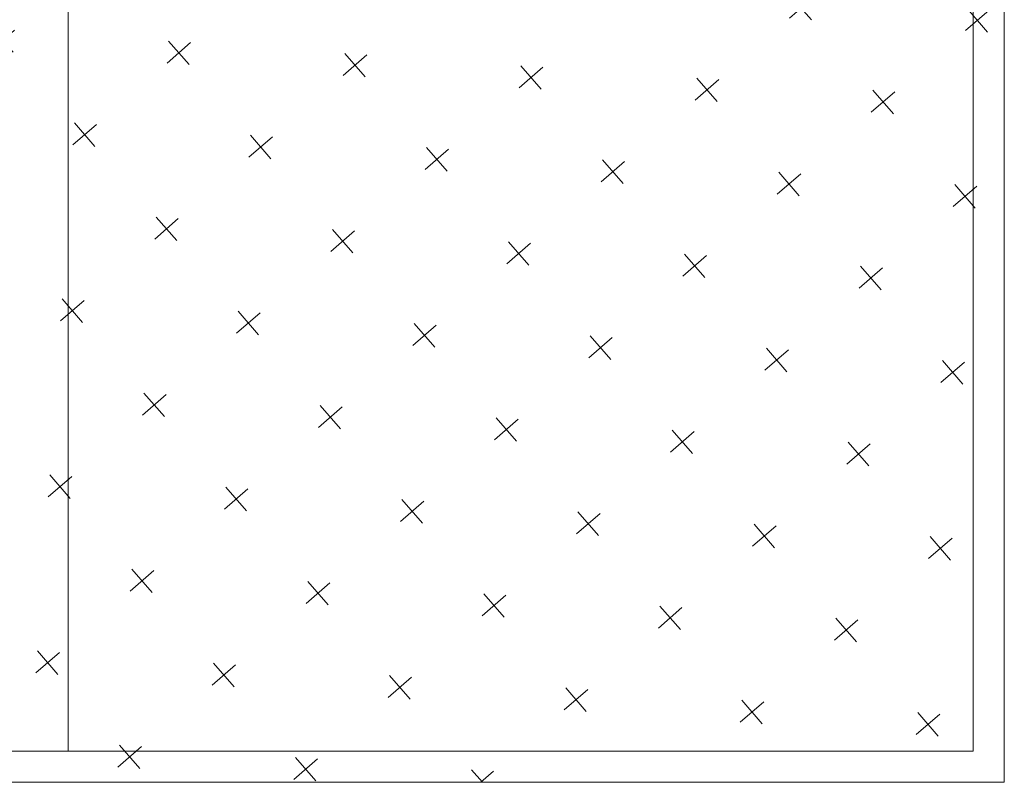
# Model space of a CAD drawing. Header units: millimetres. Extents: x 130528 to 177851, y 51760 to 113805.
# Tile 7 of 88: x 137654 to 137970, y 56030 to 56275. Entities that reach past the tile are written whole.
import ezdxf

# ---------------------------------------------------------------- set-up
doc = ezdxf.new("R2010")
doc.units = ezdxf.units.MM
for name, color, linetype, lineweight, true_color in [('_SA-LAGI', 7, 'Continuous', 9, 0x5b5b5b), ('_SA-LAGI_hatch', 7, 'Continuous', 5, 0x787878), ('_SA-PORAND', 7, 'Continuous', 9, 0x5b5b5b), ('_SA-PORAND_hatch', 254, 'Continuous', 9, 0xbebebe), ('_SA-SEIN_hatch', 7, 'Continuous', 0, 0x797979)]:
    doc.layers.add(name, color=color, linetype=linetype, lineweight=lineweight, true_color=true_color)

msp = doc.modelspace()

# ---------------------------------------------------------------- hatches: boundary and pattern name
at = {"layer": '_SA-LAGI_hatch', "true_color": 0x3fbfbf}
h = msp.add_hatch(dxfattribs=at)
h.set_pattern_fill('Plus', color=123, scale=40, angle=41, style=0, pattern_type=2)
h.set_pattern_definition([(41, (-3.774, -3.28), (-26.242361, 30.188383), [10, -30]), (131, (3.28, -3.774), (-30.188383, -26.242361), [10, -30])])
h.paths.add_polyline_path([(136470, 56030), (136470, 56930), (137970, 56930), (137970, 56030)], flags=0)

# ---------------------------------------------------------------- linework, layer by layer
at = {"layer": '_SA-LAGI'}
msp.add_lwpolyline([(136470, 56030), (136470, 56930), (137970, 56930), (137970, 56030)], close=True, dxfattribs=at)
at = {"layer": '_SA-PORAND'}
msp.add_lwpolyline([(136470, 56030), (137970, 56030), (137970, 56930), (136470, 56930)], close=True, dxfattribs=at)
msp.add_lwpolyline([(136470, 56030), (137970, 56030), (137970, 56930), (136470, 56930)], close=True, dxfattribs=at)
at = {"layer": '_SA-PORAND_hatch'}
for points in [[(137370, 56584.23), (137370, 56040), (137670, 56040), (137670, 56920), (137370, 56920)], [(137670, 56920), (137670, 56040), (137960, 56040), (137960, 56920)]]:
    msp.add_lwpolyline(points, close=True, dxfattribs=at)
at = {"layer": '_SA-SEIN_hatch'}
msp.add_lwpolyline([(136470, 56040), (137960, 56040), (137960, 56920), (136470, 56920)], dxfattribs=at)

doc.saveas('drawing.dxf')
